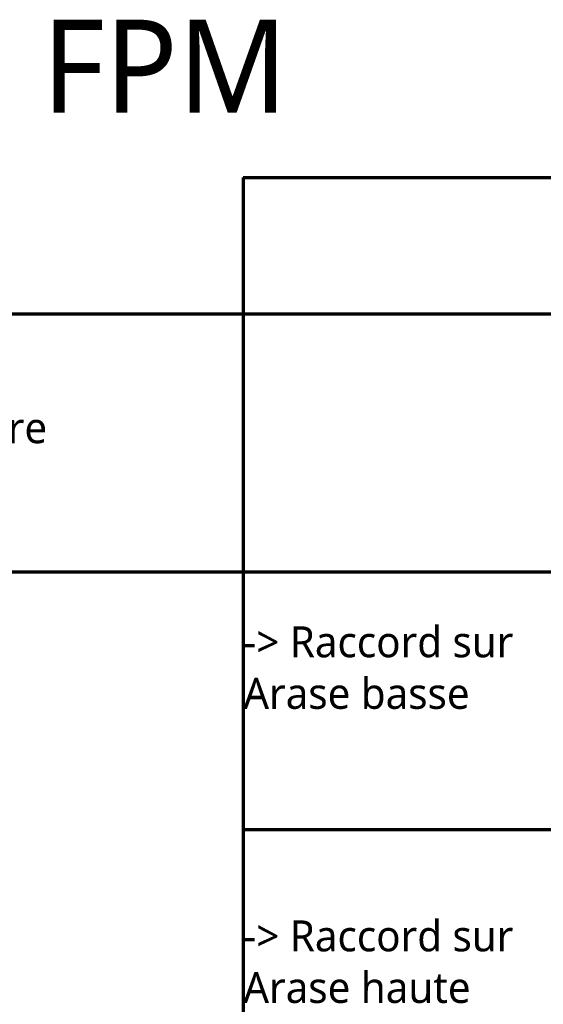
# Model space of a CAD drawing. Header units: millimetres. Extents: x -3314 to 21255525, y -15000 to 1735000.
# Tile 61 of 109: x 20589 to 22281, y 9818 to 12999. Entities that reach past the tile are written whole.
import ezdxf

# ---------------------------------------------------------------- set-up
doc = ezdxf.new("R2010")
doc.units = ezdxf.units.MM
doc.linetypes.add('CONTINU', pattern=[0])
doc.layers.add('Dessin_TEXTES', color=7, linetype='CONTINU')
doc.styles.add('Arial', font='segoeui.ttf')

msp = doc.modelspace()

# ---------------------------------------------------------------- linework, layer by layer
at = {"layer": 'Defpoints', "lineweight": 70}
for p, q in [((21311.8084, 12488.9435), (21311.8084, 6946.8992)), ((21311.8084, 12488.9435), (23973.133, 12488.9435)), ((18421.2504, 12048.9435), (23973.133, 12048.9435)), ((18421.2504, 11215.5146), (23973.133, 11215.5146)), ((21311.8084, 10382.0857), (23973.133, 10382.0857))]:
    msp.add_line(p, q, dxfattribs=at)

# ---------------------------------------------------------------- texts
at = {"layer": 'Dessin_TEXTES', "style": 'Arial'}
for s, height, p in [('FPM', 300, (20661.2504, 12698.9435)), ('Partie courante sur dalle supérieure', 100, (18477.5504, 11630.6435))]:
    msp.add_text(s, height=height, dxfattribs=at).set_placement(p)
at = {"layer": 'Dessin_TEXTES', "char_height": 100, "attachment_point": 1, "style": 'Arial'}
for s, insert, width in [('-> Raccord sur Arase basse', (21311.8084, 11038.9435), 966.019945), ('-> Raccord sur Arase haute', (21311.8084, 10088.8191), 1200.757526)]:
    msp.add_mtext(s, dxfattribs=dict(at, insert=insert, width=width))

doc.saveas('drawing.dxf')
